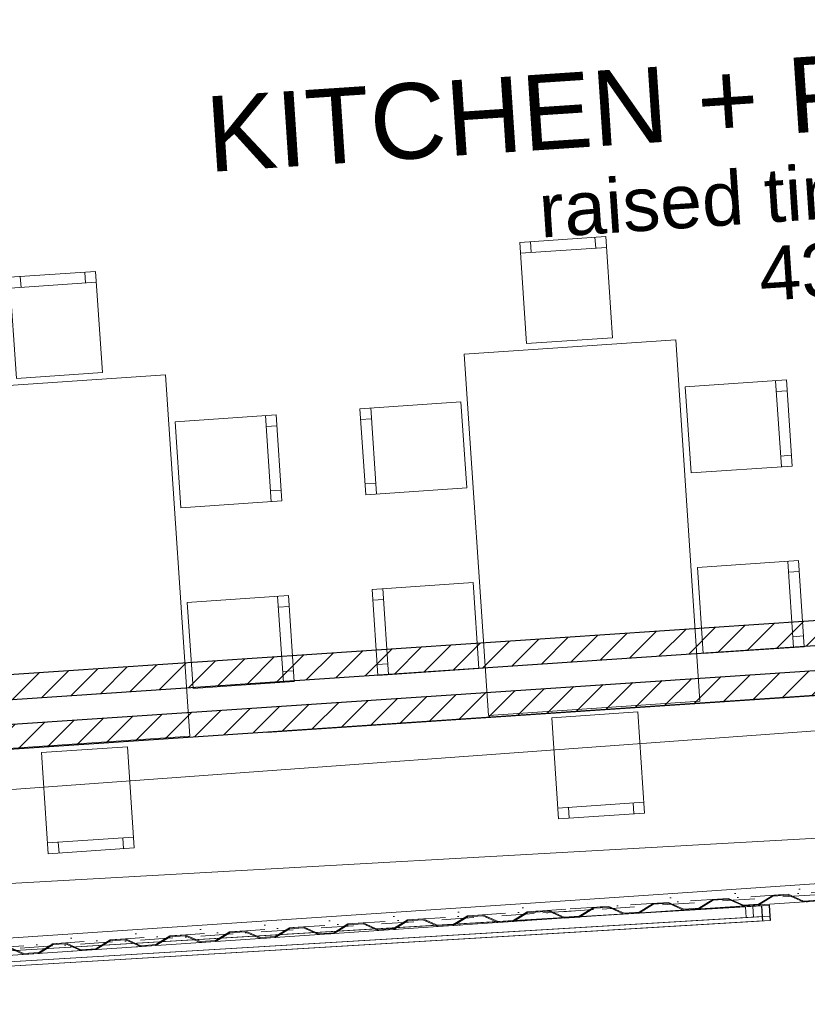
# Model space of a CAD drawing. Header units: millimetres. Extents: x -115474967 to 444143, y -74377 to 241828222.
# Tile 112 of 256: x -56133 to -52478, y 104843 to 109410. Entities that reach past the tile are written whole.
import ezdxf

# ---------------------------------------------------------------- set-up
doc = ezdxf.new("R2010")
doc.units = ezdxf.units.MM
doc.header["$MEASUREMENT"] = 0
doc.linetypes.add('Dot & Dashed', pattern=[280, 150, -60, 0, -70])
doc.linetypes.add('Dotted', pattern=[300, 0, -300])
for name, color, linetype, lineweight in [('0_Pen_No__10', 9, 'Continuous', 20), ('0_Pen_No__3', 7, 'Continuous', 15), ('0_Pen_No__5', 7, 'Continuous', 5), ('A_WALL LOAD_Pen_No__1', 7, 'Continuous', 30), ('A_WALL LOAD_Pen_No__3', 7, 'Continuous', 15), ('A_WALL LOAD_Pen_No__6', 7, 'Continuous', 5), ('B_FURN LOOSE_Pen_No__4', 7, 'Continuous', 5), ('BUILDING_Pen_No__2', 7, 'Continuous', 20), ('C_TEXT GA_Pen_No__6', 7, 'Continuous', 5)]:
    doc.layers.add(name, color=color, linetype=linetype, lineweight=lineweight)
doc.layers.add('A_WALL LOAD_Pen_No__7', color=7, linetype='Continuous', lineweight=5, true_color=0x3f3f3f)
doc.layers.add('ROAD_Pen_No__7', color=7, linetype='Continuous', lineweight=5, true_color=0x3f3f3f)
doc.layers.add('B_FURN LOOSE', color=7, linetype='Continuous')
doc.styles.add('GENERATED_STYLE_2', font='arial.ttf')
pattern_1 = [(45, (2e-12, 39217.5), (-63.63961, 63.63961), [])]

# ---------------------------------------------------------------- blocks, each defined once
blk = doc.blocks.new('Dining Table Rectangle 24[41]', base_point=(-53523, 67836.4))
at = {"layer": 'B_FURN LOOSE_Pen_No__4', "color": 7, "linetype": 'Continuous', "lineweight": 5}
for p, q in [((-53759.1, 69113.4), (-53762.5, 69163.3)), ((-53459.8, 69133.5), (-53463.2, 69183.4)), ((-53809, 69110), (-53409.9, 69136.8)), ((-52625, 68518.1), (-52598.2, 68119)), ((-52621.7, 68468.2), (-52571.8, 68471.6)), ((-54504.1, 68391.9), (-54477.2, 67992.8)), ((-54500.7, 68342), (-54550.6, 68338.6)), ((-52601.6, 68168.9), (-52551.7, 68172.3)), ((-54480.6, 68042.6), (-54530.5, 68039.3)), ((-52568.7, 67680.1), (-52541.9, 67281)), ((-52565.4, 67630.3), (-52515.5, 67633.6)), ((-54447.7, 67553.9), (-54420.9, 67154.8)), ((-54444.4, 67504), (-54494.3, 67500.6)), ((-52545.2, 67330.9), (-52495.4, 67334.3)), ((-54424.3, 67204.7), (-54474.2, 67201.3)), ((-53236.9, 66562.9), (-53636, 66536.1)), ((-53286.8, 66559.5), (-53283.5, 66509.6)), ((-53586.1, 66539.4), (-53582.8, 66489.5))]:
    blk.add_line(p, q, dxfattribs=at)
at = {"layer": 'B_FURN LOOSE_Pen_No__4', "color": 7, "linetype": 'Continuous', "lineweight": 5, "flags": 128}
for points in [[(-53780.9, 68691), (-53381.8, 68717.8), (-53413.3, 69186.7), (-53812.4, 69159.9)], [(-54069.8, 68641.5), (-53957.2, 66965.5), (-52976.1, 67031.4), (-53088.8, 68707.4)], [(-53044.1, 68490), (-53017.3, 68090.9), (-52548.3, 68122.4), (-52575.1, 68521.5)], [(-54085, 68420), (-54058.2, 68020.9), (-54527.1, 67989.4), (-54553.9, 68388.5)], [(-52987.8, 67652), (-52960.9, 67252.9), (-52492, 67284.4), (-52518.8, 67683.5)], [(-54028.7, 67582), (-54001.9, 67182.9), (-54470.8, 67151.4), (-54497.6, 67550.5)], [(-53265.1, 66981.9), (-53664.2, 66955.1), (-53632.7, 66486.2), (-53233.6, 66513)]]:
    blk.add_lwpolyline(points, close=True, dxfattribs=at)
blk = doc.blocks.new('Dining Table Rectangle 24[42]', base_point=(-55890.4, 67674.4))
at = {"layer": 'B_FURN LOOSE_Pen_No__4', "color": 7, "linetype": 'Continuous', "lineweight": 5}
for p, q in [((-55827.2, 68971.4), (-55830.5, 69021.3)), ((-56176.4, 68948), (-55777.3, 68974.8)), ((-56126.5, 68951.3), (-56129.9, 69001.2)), ((-54992.4, 68356.1), (-54965.6, 67957)), ((-54989.1, 68306.2), (-54939.2, 68309.6)), ((-56871.4, 68229.8), (-56844.6, 67830.7)), ((-56868.1, 68179.9), (-56918, 68176.6)), ((-54969, 68006.9), (-54919.1, 68010.2)), ((-56848, 67880.6), (-56897.9, 67877.2)), ((-54936.1, 67518.1), (-54909.3, 67119)), ((-54932.8, 67468.2), (-54882.9, 67471.6)), ((-56815.1, 67391.8), (-56788.3, 66992.7)), ((-56811.8, 67341.9), (-56861.7, 67338.6)), ((-54912.6, 67168.9), (-54862.8, 67172.2)), ((-56791.7, 67042.6), (-56841.5, 67039.3)), ((-55604.3, 66400.8), (-56003.4, 66374)), ((-55953.5, 66377.4), (-55950.2, 66327.5)), ((-55654.2, 66397.5), (-55650.9, 66347.6))]:
    blk.add_line(p, q, dxfattribs=at)
at = {"layer": 'B_FURN LOOSE_Pen_No__4', "color": 7, "linetype": 'Continuous', "lineweight": 5, "flags": 128}
for points in [[(-56148.2, 68528.9), (-55749.1, 68555.7), (-55780.7, 69024.7), (-56179.8, 68997.9)], [(-56437.2, 68479.4), (-56324.6, 66803.5), (-55343.5, 66869.4), (-55456.2, 68545.4)], [(-55411.5, 68327.9), (-55384.7, 67928.8), (-54915.7, 67960.3), (-54942.5, 68359.4)], [(-56452.4, 68258), (-56425.6, 67858.9), (-56894.5, 67827.4), (-56921.3, 68226.5)], [(-55355.2, 67489.9), (-55328.3, 67090.8), (-54859.4, 67122.4), (-54886.2, 67521.5)], [(-56396.1, 67420), (-56369.3, 67020.9), (-56838.2, 66989.4), (-56865, 67388.5)], [(-55632.5, 66819.9), (-56031.6, 66793.1), (-56000.1, 66324.1), (-55601, 66351)]]:
    blk.add_lwpolyline(points, close=True, dxfattribs=at)

msp = doc.modelspace()

# ---------------------------------------------------------------- hatches: boundary and pattern name
at = {"layer": 'A_WALL LOAD_Pen_No__7', "linetype": 'Continuous', "lineweight": 5, "true_color": 0x3f3f3f}
h = msp.add_hatch(dxfattribs=at)
h.set_pattern_fill('HATCH__BRICK', color=250, style=0, pattern_type=2)
h.set_pattern_definition(pattern_1)
h.paths.add_polyline_path([(-57998.21842, 106134.8146), (-47854.55384, 106814.9182), (-47862.24699, 106929.66059), (-58005.91157, 106249.55699)])
h = msp.add_hatch(dxfattribs=at)
h.set_pattern_fill('HATCH__BRICK', color=250, style=0, pattern_type=2)
h.set_pattern_definition(pattern_1)
h.paths.add_polyline_path([(-57982.83213, 105905.32982), (-47839.16754, 106585.43343), (-47846.86069, 106700.17581), (-57990.52527, 106020.07221)])

# ---------------------------------------------------------------- linework, layer by layer
at = {"layer": '0_Pen_No__10', "color": 9, "linetype": 'Dot & Dashed', "lineweight": 20}
for p, q in [((-47690.94375, 105671.30223), (-53705.35328, 105266.75066)), ((-59484.29489, 104878.03753), (-53469.88535, 105282.58911))]:
    msp.add_line(p, q, dxfattribs=at)
at = {"layer": '0_Pen_No__3', "color": 7, "linetype": 'Continuous', "lineweight": 15}
for p, q in [((-47841.96568, 105711.25691), (-53578.12623, 105325.4214)), ((-47836.59671, 105631.43728), (-53572.75726, 105245.60177)), ((-59339.98417, 104937.85739), (-53578.12623, 105325.4214)), ((-59334.6152, 104858.03776), (-53572.75726, 105245.60177))]:
    msp.add_line(p, q, dxfattribs=at)
at = {"layer": '0_Pen_No__3', "color": 7, "linetype": 'Dotted', "lineweight": 15}
for p, q in [((-47722.88944, 105699.22123), (-53471.89872, 105312.52147)), ((-47688.93038, 105641.36986), (-53467.87199, 105252.65674)), ((-59486.30825, 104907.9699), (-53471.89872, 105312.52147)), ((-59482.28153, 104848.10517), (-53467.87199, 105252.65674))]:
    msp.add_line(p, q, dxfattribs=at)
at = {"layer": '0_Pen_No__3', "color": 7, "linetype": 'Continuous', "lineweight": 15}
for points in [[(-52425.22803, 105322.78882), (-52497.06566, 105317.95675), (-52567.32841, 105349.31198), (-52637.17062, 105344.61413), (-52702.60121, 105304.13166), (-52774.43892, 105299.29959), (-52844.70167, 105330.65482), (-52914.5438, 105325.95698), (-52979.97448, 105285.47451), (-53051.8121, 105280.64244), (-53122.07485, 105311.99767), (-53191.91706, 105307.29982), (-53257.34774, 105266.81735), (-53329.18536, 105261.98528), (-53399.44812, 105293.34051), (-53438.36017, 105290.72314), (-53438.62862, 105294.71414), (-53398.72532, 105297.39818), (-53328.46256, 105266.04295), (-53258.60744, 105270.74167), (-53193.17676, 105311.22414), (-53121.35205, 105316.05534), (-53051.0893, 105284.70011), (-52981.23418, 105289.39882), (-52915.8035, 105329.8813), (-52843.97879, 105334.7125), (-52773.71612, 105303.35726), (-52703.86091, 105308.05598), (-52638.43032, 105348.53845), (-52566.60561, 105353.36965), (-52496.34286, 105322.01442), (-52426.48773, 105326.71313)], [(-56185.15339, 105105.96361), (-56114.89064, 105074.60838), (-56043.05301, 105079.44044), (-55977.62233, 105119.92292), (-55919.7531, 105123.81542), (-55849.49035, 105092.46019), (-55777.65273, 105097.29225), (-55712.22205, 105137.77473), (-55642.37984, 105142.47258), (-55572.11709, 105111.11735), (-55500.27946, 105115.94941), (-55434.84879, 105156.43189), (-55365.00666, 105161.12973), (-55294.74391, 105129.7745), (-55222.9062, 105134.60657), (-55157.47561, 105175.08904), (-55087.6334, 105179.78689), (-55017.37064, 105148.43166), (-54945.53302, 105153.26372), (-54880.10234, 105193.7462), (-54816.24662, 105198.04137), (-54745.98387, 105166.68614), (-54674.14625, 105171.51821), (-54608.71557, 105212.00068), (-54538.87336, 105216.69853), (-54468.61069, 105185.34329), (-54396.77298, 105190.17536), (-54331.3423, 105230.65784), (-54261.50018, 105235.35568), (-54191.23743, 105204.00045), (-54119.3998, 105208.83252), (-54053.96913, 105249.31499), (-53984.12691, 105254.01284), (-53913.86416, 105222.65761), (-53842.02654, 105227.48967), (-53776.59586, 105267.97215), (-53737.6838, 105270.58952), (-53737.95225, 105274.58051), (-53777.85556, 105271.89647), (-53843.28624, 105231.41399), (-53913.14136, 105226.71528), (-53983.40411, 105258.07051), (-54055.22882, 105253.23931), (-54120.6595, 105212.75683), (-54190.51463, 105208.05812), (-54260.77738, 105239.41335), (-54332.60209, 105234.58215), (-54398.03268, 105194.09968), (-54467.88789, 105189.40096), (-54538.15056, 105220.7562), (-54609.97527, 105215.925), (-54675.40595, 105175.44252), (-54745.26107, 105170.74381), (-54815.52382, 105202.09904), (-54881.36204, 105197.67052), (-54946.79272, 105157.18804), (-55016.64784, 105152.48932), (-55086.9106, 105183.84456), (-55158.73531, 105179.01336), (-55224.1659, 105138.53089), (-55294.02111, 105133.83217), (-55364.28377, 105165.1874), (-55436.10848, 105160.35621), (-55501.53916, 105119.87373), (-55571.39429, 105115.17501), (-55641.65704, 105146.53025), (-55713.48175, 105141.69905), (-55778.91243, 105101.21657), (-55848.76755, 105096.51786), (-55919.0303, 105127.87309), (-55978.88203, 105123.84724), (-56044.31271, 105083.36476), (-56114.16784, 105078.66604), (-56184.43059, 105110.02128)]]:
    msp.add_lwpolyline(points, dxfattribs=at)
for points in [[(-53676.82138, 105274.6834), (-53737.68381, 105270.58956), (-53737.95225, 105274.58051), (-53676.09851, 105278.74103), (-53605.8358, 105247.38583), (-53535.98071, 105252.08454), (-53470.54998, 105292.56699), (-53438.62862, 105294.71414), (-53438.36017, 105290.72318), (-53469.2903, 105288.64271), (-53534.72094, 105248.16019), (-53606.55858, 105243.32812)], [(-53399.44814, 105293.34055), (-53438.36017, 105290.72318), (-53438.62862, 105294.71414), (-53398.72528, 105297.39818), (-53328.46256, 105266.04299), (-53258.60747, 105270.7417), (-53193.17674, 105311.22414), (-53170.34334, 105312.76), (-53170.07489, 105308.76905), (-53191.91707, 105307.29987), (-53257.34771, 105266.81735), (-53329.18534, 105261.98528)]]:
    msp.add_lwpolyline(points, close=True, dxfattribs=at)
at = {"layer": '0_Pen_No__5', "color": 7, "linetype": 'Dot & Dashed', "lineweight": 5}
for p, q in [((-47839.29589, 105671.56554), (-53601.15382, 105284.00153)), ((-59337.31438, 104898.16602), (-53575.45644, 105285.73003))]:
    msp.add_line(p, q, dxfattribs=at)
at = {"layer": 'A_WALL LOAD_Pen_No__1', "color": 7, "linetype": 'Continuous', "lineweight": 30}
for p, q in [((-57998.21842, 106134.8146), (-47854.55384, 106814.9182)), ((-57990.52527, 106020.07221), (-47846.86069, 106700.17581)), ((-52690.26831, 105300.35313), (-52687.27307, 105250.44293)), ((-52690.26831, 105300.35313), (-52687.27307, 105250.44293)), ((-52655.13343, 105302.46167), (-52652.13818, 105252.55147)), ((-52655.13343, 105302.46167), (-52652.13818, 105252.55147)), ((-52655.13343, 105302.46167), (-52652.13818, 105252.55147)), ((-52687.27307, 105250.44293), (-52686.07497, 105230.47885)), ((-52652.13818, 105252.55147), (-52650.94009, 105232.58738)), ((-52652.13818, 105252.55147), (-52650.94009, 105232.58738))]:
    msp.add_line(p, q, dxfattribs=at)
for points in [[(-47862.23838, 106929.66117), (-58005.91157, 106249.55699)], [(-57982.83213, 105905.32982), (-47046.90989, 106638.55203)]]:
    msp.add_lwpolyline(points, dxfattribs=at)
at = {"layer": 'A_WALL LOAD_Pen_No__3', "color": 7, "linetype": 'Continuous', "lineweight": 15}
for p, q in [((-52690.26831, 105300.35313), (-59056.71695, 104918.28569)), ((-52650.94009, 105232.58738), (-59139.26668, 104843.20573)), ((-52686.07497, 105230.47885), (-59139.26668, 104843.20573))]:
    msp.add_line(p, q, dxfattribs=at)
at = {"layer": 'A_WALL LOAD_Pen_No__6', "color": 7, "linetype": 'Continuous', "lineweight": 5}
for p, q in [((-59068.59471, 104917.57288), (-52729.99874, 105297.96881)), ((-59068.59471, 104917.57288), (-52765.13362, 105295.86027)), ((-52765.13362, 105295.86027), (-52690.26831, 105300.35313)), ((-52762.13838, 105245.95006), (-52765.13362, 105295.86027)), ((-52729.99874, 105297.96881), (-52655.13343, 105302.46167)), ((-52727.00349, 105248.0586), (-52729.99874, 105297.96881)), ((-52727.00349, 105248.0586), (-59065.59947, 104867.66267)), ((-52762.13838, 105245.95006), (-59065.59947, 104867.66267)), ((-52687.27307, 105250.44293), (-52762.13838, 105245.95006)), ((-52652.13818, 105252.55147), (-52727.00349, 105248.0586))]:
    msp.add_line(p, q, dxfattribs=at)
at = {"layer": 'BUILDING_Pen_No__2', "color": 7, "linetype": 'Continuous', "lineweight": 20}
msp.add_line((-54986.30016, 106103.3174), (-47046.9099, 106638.55202), dxfattribs=at)
at = {"layer": 'ROAD_Pen_No__7', "color": 250, "linetype": 'Continuous', "lineweight": 5, "true_color": 0x3f3f3f}
for p, q in [((-57699.2783, 105727.75168), (-51943.8377, 106147.16021)), ((-47435.75778, 105893.41628), (-56577.65667, 105381.24783))]:
    msp.add_line(p, q, dxfattribs=at)

# ---------------------------------------------------------------- block references
at = {"layer": 'B_FURN LOOSE', "color": 7, "linetype": 'Continuous', "lineweight": 5}
for name, p in [('Dining Table Rectangle 24[41]', (-53522.97263, 107053.94804)), ('Dining Table Rectangle 24[42]', (-55890.36564, 106891.9052))]:
    msp.add_blockref(name, p, dxfattribs=at)

# ---------------------------------------------------------------- texts
at = {"layer": 'C_TEXT GA_Pen_No__6', "color": 7, "linetype": 'Continuous', "lineweight": 5, "insert": (-52333.9545, 108686.83577), "char_height": 350, "attachment_point": 5, "rotation": 3.79815292, "line_spacing_factor": 0.866352, "style": 'GENERATED_STYLE_2'}
msp.add_mtext('\\A1;{\\pqc;\\fArial|b0|i0|c0|p34;KITCHEN + PAUSE AREA\\P\\pqc;\\fArial|b0|i0|c0|p34;\\H0.714286x;raised timber floor\\P\\pqc;\\fArial|b0|i0|c0|p34;43m²}', dxfattribs=at)

doc.saveas('drawing.dxf')
